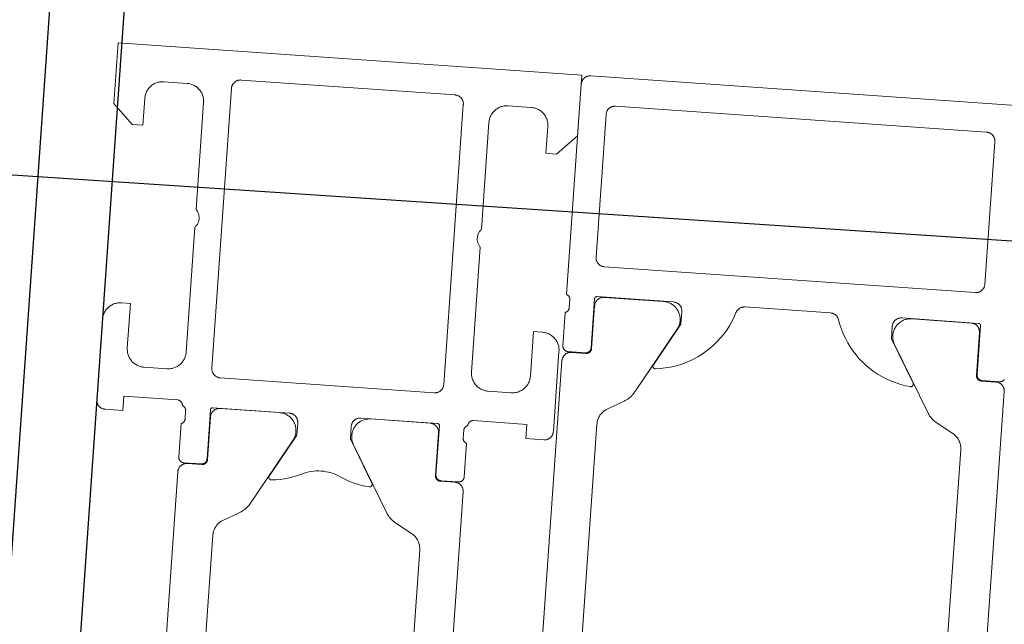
# Model space of a CAD drawing. Header units: metres. Extents: x 63115 to 703450, y -261936 to -53969.
# Tile 69 of 256: x 161154 to 161209, y -144043 to -144009. Entities that reach past the tile are written whole.
import ezdxf

# ---------------------------------------------------------------- set-up
doc = ezdxf.new("R2010")
doc.units = ezdxf.units.M
doc.layers.add('_01Hulplijnen', color=6, linetype='Continuous', plot=False)
for name, color, linetype in [('_02Binnenwanden', 2, 'Continuous'), ('_03-PROJECTION', 1, 'Continuous'), ('LAYER98', 7, 'Continuous')]:
    doc.layers.add(name, color=color, linetype=linetype)

# ---------------------------------------------------------------- blocks, each defined once
blk = doc.blocks.new('*U183')
at = {"layer": '_01Hulplijnen'}
blk.add_lwpolyline([(0.964, 113.499), (0, 0)], dxfattribs=at)
at = {"layer": '_02Binnenwanden'}
blk.add_lwpolyline([(-35.018, 0.297), (-34.938, 9.77), (-4.09, 9.508), (-3.206, 113.535), (5.134, 113.464), (4.251, 9.437), (35.099, 9.175), (35.018, -0.297)], close=True, dxfattribs=at)
blk = doc.blocks.new('schuco ruit')
at = {"layer": 'LAYER98', "color": 7, "linetype": 'Continuous', "lineweight": 9}
for points in [[(872.334, 60.184), (921.334, 60.184)], [(921.334, 60.184), (921.361, 60.184), (921.388, 60.181), (921.415, 60.178), (921.441, 60.173), (921.467, 60.166), (921.494, 60.158), (921.519, 60.149), (921.544, 60.138), (921.568, 60.126), (921.591, 60.113), (921.615, 60.098), (921.636, 60.082), (921.658, 60.066), (921.678, 60.047), (921.697, 60.028), (921.715, 60.008), (921.732, 59.987), (921.748, 59.965), (921.762, 59.942), (921.776, 59.919), (921.788, 59.894), (921.798, 59.869), (921.808, 59.844), (921.816, 59.818), (921.822, 59.792), (921.828, 59.765), (921.831, 59.738), (921.834, 59.711), (921.834, 59.684)], [(923.534, 57.185), (923.534, 55.684), (922.934, 55.684), (921.835, 56.784), (921.835, 60.184), (947.835, 60.184)], [(947.835, 60.184), (947.835, 56.784), (946.734, 55.684), (946.134, 55.684), (946.134, 57.185)], [(921.834, 59.684), (921.834, 47.884)], [(899.034, 58.584), (899.006, 58.584), (898.98, 58.581), (898.953, 58.578), (898.926, 58.573), (898.9, 58.566), (898.875, 58.558), (898.849, 58.549), (898.824, 58.538), (898.799, 58.526), (898.776, 58.513), (898.753, 58.498), (898.731, 58.482), (898.711, 58.465), (898.69, 58.447), (898.67, 58.428), (898.653, 58.408), (898.636, 58.387), (898.62, 58.365), (898.605, 58.342), (898.592, 58.318), (898.58, 58.294), (898.57, 58.269), (898.56, 58.244), (898.552, 58.218), (898.545, 58.192), (898.541, 58.165), (898.537, 58.138), (898.535, 58.111), (898.534, 58.084)], [(919.834, 58.584), (899.034, 58.584)], [(920.334, 58.084), (920.334, 58.111), (920.331, 58.138), (920.328, 58.165), (920.322, 58.192), (920.316, 58.218), (920.308, 58.244), (920.298, 58.269), (920.288, 58.294), (920.276, 58.318), (920.262, 58.342), (920.248, 58.365), (920.232, 58.387), (920.215, 58.408), (920.197, 58.428), (920.177, 58.447), (920.158, 58.465), (920.136, 58.482), (920.115, 58.498), (920.091, 58.513), (920.068, 58.526), (920.044, 58.538), (920.019, 58.549), (919.994, 58.558), (919.967, 58.566), (919.941, 58.573), (919.915, 58.578), (919.888, 58.581), (919.861, 58.584), (919.834, 58.584)], [(928.835, 58.584), (928.807, 58.584), (928.78, 58.581), (928.753, 58.578), (928.727, 58.573), (928.701, 58.566), (928.674, 58.558), (928.649, 58.549), (928.625, 58.538), (928.6, 58.526), (928.577, 58.513), (928.553, 58.498), (928.532, 58.483), (928.51, 58.465), (928.491, 58.447), (928.471, 58.428), (928.453, 58.408), (928.436, 58.387), (928.42, 58.365), (928.406, 58.342), (928.392, 58.319), (928.38, 58.294), (928.37, 58.269), (928.361, 58.244), (928.352, 58.218), (928.346, 58.192), (928.34, 58.165), (928.337, 58.139), (928.335, 58.111), (928.335, 58.084)], [(940.835, 58.584), (928.835, 58.584)], [(941.335, 58.084), (941.334, 58.111), (941.332, 58.139), (941.328, 58.165), (941.323, 58.192), (941.316, 58.218), (941.308, 58.244), (941.298, 58.269), (941.288, 58.294), (941.276, 58.319), (941.262, 58.342), (941.248, 58.365), (941.232, 58.387), (941.215, 58.408), (941.197, 58.428), (941.178, 58.447), (941.158, 58.465), (941.137, 58.483), (941.115, 58.498), (941.092, 58.513), (941.069, 58.526), (941.045, 58.538), (941.019, 58.549), (940.994, 58.558), (940.968, 58.566), (940.942, 58.573), (940.916, 58.578), (940.888, 58.581), (940.861, 58.584), (940.835, 58.584)], [(898.534, 58.084), (898.534, 50.084)], [(920.334, 50.084), (920.334, 58.084)], [(924.534, 58.185), (924.48, 58.183), (924.426, 58.179), (924.373, 58.172), (924.319, 58.161), (924.267, 58.148), (924.215, 58.132), (924.164, 58.114), (924.115, 58.092), (924.066, 58.068), (924.019, 58.042), (923.973, 58.013), (923.929, 57.981), (923.887, 57.947), (923.846, 57.911), (923.808, 57.873), (923.772, 57.832), (923.738, 57.79), (923.707, 57.746), (923.677, 57.7), (923.651, 57.653), (923.627, 57.605), (923.605, 57.555), (923.587, 57.504), (923.571, 57.452), (923.557, 57.4), (923.547, 57.347), (923.541, 57.293), (923.536, 57.239), (923.534, 57.185)], [(925.835, 58.185), (924.534, 58.185)], [(926.835, 57.185), (926.833, 57.239), (926.829, 57.293), (926.821, 57.347), (926.811, 57.4), (926.797, 57.452), (926.782, 57.504), (926.763, 57.555), (926.742, 57.605), (926.717, 57.653), (926.691, 57.7), (926.662, 57.746), (926.63, 57.79), (926.596, 57.832), (926.56, 57.873), (926.522, 57.911), (926.482, 57.947), (926.439, 57.981), (926.395, 58.013), (926.35, 58.042), (926.302, 58.068), (926.254, 58.092), (926.205, 58.114), (926.154, 58.132), (926.102, 58.148), (926.049, 58.161), (925.996, 58.172), (925.942, 58.179), (925.888, 58.183), (925.835, 58.185)], [(928.335, 58.084), (928.335, 42.384)], [(941.335, 42.384), (941.335, 58.084)], [(943.835, 58.185), (943.78, 58.183), (943.726, 58.179), (943.672, 58.172), (943.62, 58.161), (943.567, 58.148), (943.515, 58.132), (943.464, 58.114), (943.415, 58.092), (943.366, 58.068), (943.319, 58.042), (943.273, 58.013), (943.229, 57.981), (943.187, 57.947), (943.146, 57.911), (943.108, 57.873), (943.072, 57.832), (943.038, 57.79), (943.006, 57.746), (942.977, 57.7), (942.951, 57.653), (942.926, 57.605), (942.905, 57.555), (942.886, 57.504), (942.871, 57.452), (942.858, 57.4), (942.847, 57.347), (942.84, 57.293), (942.836, 57.239), (942.835, 57.185)], [(945.134, 58.185), (943.835, 58.185)], [(946.134, 57.185), (946.132, 57.239), (946.128, 57.293), (946.121, 57.347), (946.111, 57.4), (946.098, 57.452), (946.082, 57.504), (946.063, 57.555), (946.042, 57.605), (946.018, 57.653), (945.991, 57.7), (945.962, 57.746), (945.93, 57.79), (945.896, 57.832), (945.86, 57.873), (945.822, 57.911), (945.782, 57.947), (945.74, 57.981), (945.696, 58.013), (945.65, 58.042), (945.603, 58.068), (945.554, 58.092), (945.504, 58.114), (945.454, 58.132), (945.402, 58.148), (945.349, 58.161), (945.296, 58.172), (945.243, 58.179), (945.188, 58.183), (945.134, 58.185)], [(926.835, 51.184), (926.835, 57.185)], [(942.835, 57.185), (942.835, 51.184)], [(926.835, 50.184), (926.861, 50.214), (926.885, 50.244), (926.909, 50.276), (926.93, 50.309), (926.949, 50.344), (926.966, 50.379), (926.982, 50.415), (926.996, 50.452), (927.007, 50.49), (927.017, 50.528), (927.025, 50.567), (927.03, 50.606), (927.033, 50.645), (927.035, 50.684), (927.033, 50.724), (927.03, 50.763), (927.025, 50.802), (927.017, 50.841), (927.007, 50.879), (926.996, 50.917), (926.982, 50.954), (926.966, 50.99), (926.949, 51.025), (926.93, 51.059), (926.909, 51.093), (926.885, 51.125), (926.861, 51.155), (926.835, 51.184)], [(942.835, 51.184), (942.808, 51.155), (942.783, 51.125), (942.76, 51.093), (942.739, 51.059), (942.719, 51.025), (942.702, 50.99), (942.686, 50.954), (942.672, 50.917), (942.661, 50.879), (942.651, 50.841), (942.644, 50.802), (942.638, 50.763), (942.635, 50.724), (942.634, 50.684), (942.635, 50.645), (942.638, 50.606), (942.644, 50.567), (942.651, 50.528), (942.661, 50.49), (942.672, 50.452), (942.686, 50.415), (942.702, 50.379), (942.719, 50.344), (942.739, 50.309), (942.76, 50.276), (942.783, 50.244), (942.808, 50.214), (942.835, 50.184)], [(926.835, 43.184), (926.835, 50.184)], [(942.835, 50.184), (942.835, 43.184)], [(898.534, 50.084), (898.535, 50.057), (898.537, 50.03), (898.541, 50.004), (898.545, 49.977), (898.552, 49.951), (898.56, 49.925), (898.57, 49.899), (898.58, 49.874), (898.592, 49.85), (898.605, 49.827), (898.62, 49.804), (898.636, 49.782), (898.653, 49.761), (898.67, 49.741), (898.69, 49.721), (898.711, 49.703), (898.731, 49.686), (898.753, 49.671), (898.776, 49.656), (898.799, 49.643), (898.824, 49.63), (898.849, 49.62), (898.875, 49.61), (898.9, 49.603), (898.926, 49.596), (898.953, 49.591), (898.98, 49.587), (899.006, 49.585), (899.034, 49.584)], [(899.034, 49.584), (919.834, 49.584)], [(919.834, 49.584), (919.861, 49.585), (919.888, 49.587), (919.915, 49.591), (919.941, 49.596), (919.967, 49.603), (919.994, 49.61), (920.019, 49.62), (920.044, 49.63), (920.068, 49.643), (920.091, 49.656), (920.115, 49.671), (920.136, 49.686), (920.158, 49.703), (920.177, 49.721), (920.197, 49.741), (920.215, 49.761), (920.232, 49.782), (920.248, 49.804), (920.262, 49.827), (920.276, 49.85), (920.288, 49.874), (920.298, 49.899), (920.308, 49.925), (920.316, 49.951), (920.322, 49.977), (920.328, 50.004), (920.331, 50.03), (920.334, 50.057), (920.334, 50.084)], [(898.734, 47.884), (898.727, 47.884), (898.721, 47.883), (898.714, 47.882), (898.708, 47.881), (898.702, 47.88), (898.696, 47.878), (898.689, 47.876), (898.683, 47.873), (898.677, 47.87), (898.672, 47.867), (898.667, 47.863), (898.662, 47.86), (898.656, 47.856), (898.651, 47.851), (898.647, 47.847), (898.642, 47.842), (898.638, 47.837), (898.634, 47.831), (898.631, 47.826), (898.628, 47.82), (898.625, 47.815), (898.623, 47.808), (898.62, 47.802), (898.618, 47.796), (898.617, 47.79), (898.616, 47.784), (898.615, 47.777), (898.614, 47.771), (898.614, 47.764)], [(898.614, 47.764), (898.614, 45.004)], [(898.644, 47.374), (898.645, 47.401), (898.647, 47.428), (898.651, 47.455), (898.656, 47.482), (898.663, 47.508), (898.67, 47.534), (898.68, 47.559), (898.69, 47.584), (898.703, 47.608), (898.715, 47.632), (898.73, 47.655), (898.747, 47.677), (898.763, 47.698), (898.781, 47.718), (898.8, 47.737), (898.821, 47.755), (898.841, 47.773), (898.864, 47.788), (898.886, 47.803), (898.91, 47.816), (898.934, 47.828), (898.96, 47.839), (898.985, 47.848), (899.01, 47.856), (899.037, 47.863), (899.063, 47.868), (899.09, 47.871), (899.117, 47.874), (899.144, 47.874)], [(898.645, 44.974), (898.644, 47.374)], [(903.034, 47.884), (898.734, 47.884)], [(899.144, 47.874), (902.471, 47.874)], [(902.153, 44.291), (903.534, 46.684), (903.534, 47.384)], [(906.558, 47.537), (906.466, 47.275), (906.36, 47.02), (906.24, 46.77), (906.107, 46.528), (905.96, 46.293), (905.8, 46.067), (905.628, 45.85), (905.445, 45.642), (905.25, 45.446), (905.045, 45.26), (904.83, 45.086), (904.605, 44.924), (904.372, 44.775), (904.13, 44.639), (903.882, 44.517), (903.628, 44.408), (903.367, 44.314), (903.102, 44.234), (902.833, 44.169), (902.56, 44.119), (902.286, 44.085)], [(902.471, 47.874), (902.525, 47.873), (902.579, 47.869), (902.631, 47.861), (902.684, 47.851), (902.737, 47.838), (902.788, 47.823), (902.838, 47.805), (902.888, 47.784), (902.936, 47.76), (902.983, 47.734), (903.028, 47.705), (903.072, 47.674), (903.114, 47.64), (903.154, 47.605), (903.193, 47.567), (903.229, 47.527), (903.262, 47.486), (903.295, 47.442), (903.324, 47.398), (903.35, 47.351), (903.375, 47.303), (903.396, 47.254), (903.416, 47.204), (903.432, 47.153), (903.446, 47.101), (903.457, 47.048), (903.464, 46.995), (903.469, 46.942), (903.471, 46.888), (903.47, 46.834), (903.467, 46.781), (903.461, 46.727), (903.451, 46.674), (903.439, 46.622), (903.424, 46.57), (903.407, 46.52), (903.386, 46.47), (903.363, 46.422), (903.337, 46.374)], [(903.534, 47.384), (903.533, 47.411), (903.531, 47.438), (903.527, 47.465), (903.522, 47.492), (903.516, 47.518), (903.507, 47.544), (903.499, 47.569), (903.488, 47.594), (903.476, 47.618), (903.462, 47.642), (903.448, 47.665), (903.432, 47.687), (903.415, 47.708), (903.397, 47.728), (903.378, 47.747), (903.358, 47.765), (903.337, 47.782), (903.315, 47.798), (903.292, 47.813), (903.268, 47.826), (903.244, 47.838), (903.219, 47.848), (903.194, 47.858), (903.168, 47.866), (903.141, 47.872), (903.115, 47.878), (903.088, 47.881), (903.061, 47.883), (903.034, 47.884)], [(907.034, 47.884), (907.006, 47.884), (906.979, 47.881), (906.952, 47.878), (906.925, 47.872), (906.899, 47.866), (906.873, 47.858), (906.847, 47.848), (906.822, 47.837), (906.797, 47.825), (906.773, 47.811), (906.751, 47.796), (906.728, 47.78), (906.707, 47.763), (906.687, 47.744), (906.668, 47.724), (906.65, 47.704), (906.632, 47.682), (906.617, 47.66), (906.602, 47.637), (906.589, 47.613), (906.578, 47.588), (906.567, 47.563), (906.558, 47.537)], [(911.835, 47.884), (907.034, 47.884)], [(912.31, 47.537), (912.301, 47.563), (912.291, 47.588), (912.279, 47.613), (912.266, 47.637), (912.252, 47.66), (912.236, 47.682), (912.218, 47.704), (912.201, 47.724), (912.181, 47.744), (912.161, 47.763), (912.14, 47.78), (912.118, 47.796), (912.094, 47.811), (912.071, 47.825), (912.046, 47.837), (912.021, 47.848), (911.996, 47.858), (911.969, 47.866), (911.943, 47.872), (911.916, 47.878), (911.889, 47.881), (911.862, 47.884), (911.835, 47.884)], [(916.583, 44.085), (916.308, 44.12), (916.036, 44.17), (915.766, 44.235), (915.502, 44.315), (915.241, 44.409), (914.986, 44.517), (914.738, 44.64), (914.497, 44.775), (914.263, 44.925), (914.039, 45.087), (913.824, 45.26), (913.618, 45.446), (913.423, 45.643), (913.24, 45.85), (913.068, 46.067), (912.909, 46.293), (912.761, 46.528), (912.628, 46.77), (912.508, 47.02), (912.402, 47.275), (912.31, 47.537)], [(915.834, 47.885), (915.807, 47.884), (915.78, 47.882), (915.753, 47.878), (915.726, 47.873), (915.7, 47.867), (915.674, 47.858), (915.649, 47.849), (915.624, 47.838), (915.6, 47.827), (915.577, 47.813), (915.553, 47.798), (915.532, 47.783), (915.51, 47.766), (915.49, 47.748), (915.471, 47.729), (915.453, 47.708), (915.436, 47.687), (915.42, 47.665), (915.406, 47.642), (915.392, 47.619), (915.38, 47.595), (915.37, 47.57), (915.36, 47.544), (915.352, 47.518), (915.345, 47.492), (915.34, 47.466), (915.337, 47.439), (915.335, 47.412), (915.334, 47.385)], [(915.334, 47.385), (915.334, 46.685), (916.715, 44.292)], [(916.397, 47.874), (916.343, 47.873), (916.29, 47.869), (916.237, 47.861), (916.184, 47.851), (916.132, 47.838), (916.081, 47.823), (916.03, 47.805), (915.981, 47.784), (915.932, 47.76), (915.885, 47.734), (915.84, 47.705), (915.796, 47.674), (915.754, 47.64), (915.714, 47.605), (915.676, 47.567), (915.64, 47.527), (915.606, 47.486), (915.574, 47.442), (915.545, 47.398), (915.518, 47.351), (915.494, 47.303), (915.472, 47.254), (915.453, 47.204), (915.437, 47.153), (915.423, 47.101), (915.413, 47.048), (915.405, 46.995), (915.4, 46.942), (915.397, 46.888), (915.398, 46.834), (915.402, 46.781), (915.408, 46.727), (915.418, 46.674), (915.429, 46.622), (915.445, 46.57), (915.462, 46.52), (915.483, 46.47), (915.505, 46.422), (915.531, 46.374)], [(920.134, 47.885), (915.834, 47.885)], [(919.724, 47.874), (916.397, 47.874)], [(920.224, 47.374), (920.223, 47.401), (920.221, 47.428), (920.217, 47.455), (920.212, 47.482), (920.206, 47.508), (920.198, 47.534), (920.189, 47.559), (920.178, 47.584), (920.166, 47.608), (920.153, 47.632), (920.138, 47.655), (920.123, 47.677), (920.105, 47.698), (920.087, 47.718), (920.068, 47.737), (920.048, 47.755), (920.027, 47.773), (920.004, 47.788), (919.982, 47.803), (919.959, 47.816), (919.934, 47.828), (919.91, 47.839), (919.884, 47.848), (919.858, 47.856), (919.832, 47.863), (919.805, 47.868), (919.778, 47.871), (919.752, 47.874), (919.724, 47.874)], [(920.254, 47.765), (920.253, 47.771), (920.253, 47.778), (920.253, 47.784), (920.252, 47.79), (920.25, 47.797), (920.248, 47.803), (920.246, 47.809), (920.243, 47.815), (920.24, 47.821), (920.237, 47.827), (920.233, 47.832), (920.229, 47.837), (920.225, 47.842), (920.221, 47.847), (920.216, 47.852), (920.212, 47.856), (920.207, 47.86), (920.202, 47.864), (920.196, 47.868), (920.19, 47.871), (920.184, 47.874), (920.178, 47.876), (920.172, 47.878), (920.167, 47.88), (920.16, 47.882), (920.154, 47.883), (920.147, 47.884), (920.14, 47.884), (920.134, 47.885)], [(920.224, 44.974), (920.224, 47.374)], [(920.254, 45.004), (920.254, 47.765)], [(921.834, 47.884), (921.82, 47.88), (921.805, 47.874), (921.792, 47.868), (921.778, 47.861), (921.765, 47.854), (921.753, 47.845), (921.74, 47.836), (921.729, 47.826), (921.717, 47.816), (921.707, 47.805), (921.697, 47.794), (921.688, 47.782), (921.679, 47.769), (921.671, 47.756), (921.664, 47.743), (921.658, 47.729), (921.652, 47.715), (921.647, 47.701), (921.643, 47.686), (921.639, 47.672), (921.636, 47.657), (921.635, 47.642), (921.634, 47.627), (921.634, 47.611)], [(921.634, 47.611), (921.634, 47.158)], [(921.634, 47.158), (921.634, 47.143), (921.635, 47.128), (921.636, 47.112), (921.639, 47.098), (921.643, 47.083), (921.647, 47.068), (921.652, 47.054), (921.658, 47.04), (921.664, 47.026), (921.671, 47.013), (921.679, 47), (921.688, 46.987), (921.697, 46.975), (921.707, 46.964), (921.717, 46.953), (921.729, 46.943), (921.74, 46.933), (921.753, 46.924), (921.765, 46.916), (921.778, 46.908), (921.792, 46.901), (921.805, 46.895), (921.82, 46.889), (921.834, 46.885)], [(921.834, 46.885), (921.834, 45.004)], [(903.337, 46.374), (901.223, 42.713)], [(915.531, 46.374), (917.645, 42.713)], [(922.034, 44.684), (922.036, 44.739), (922.04, 44.793), (922.047, 44.846), (922.057, 44.899), (922.071, 44.952), (922.087, 45.004), (922.105, 45.055), (922.127, 45.104), (922.151, 45.153), (922.177, 45.2), (922.207, 45.246), (922.238, 45.29), (922.272, 45.332), (922.308, 45.372), (922.346, 45.41), (922.387, 45.447), (922.429, 45.481), (922.473, 45.512), (922.519, 45.541), (922.566, 45.568), (922.615, 45.592), (922.664, 45.613), (922.715, 45.632), (922.767, 45.648), (922.819, 45.661), (922.873, 45.671), (922.926, 45.679), (922.98, 45.683), (923.034, 45.684)], [(923.034, 45.684), (923.534, 45.684), (923.534, 43.184)], [(946.134, 43.184), (946.134, 45.684), (946.634, 45.684)], [(946.634, 45.684), (946.688, 45.683), (946.743, 45.679), (946.796, 45.671), (946.849, 45.661), (946.902, 45.648), (946.954, 45.632), (947.004, 45.613), (947.054, 45.592), (947.103, 45.568), (947.15, 45.541), (947.196, 45.512), (947.24, 45.481), (947.282, 45.447), (947.322, 45.41), (947.36, 45.372), (947.396, 45.332), (947.43, 45.29), (947.462, 45.246), (947.491, 45.2), (947.518, 45.153), (947.542, 45.104), (947.563, 45.055), (947.582, 45.004), (947.598, 44.952), (947.611, 44.899), (947.621, 44.846), (947.628, 44.793), (947.632, 44.739), (947.634, 44.684)], [(897.334, 44.704), (897.318, 44.705), (897.301, 44.706), (897.286, 44.708), (897.269, 44.711), (897.253, 44.715), (897.238, 44.72), (897.223, 44.726), (897.208, 44.732), (897.193, 44.739), (897.179, 44.747), (897.166, 44.756), (897.152, 44.765), (897.139, 44.776), (897.128, 44.786), (897.116, 44.798), (897.105, 44.81), (897.095, 44.823), (897.086, 44.836), (897.077, 44.85)], [(897.035, 44.174), (897.035, 44.202), (897.038, 44.228), (897.041, 44.255), (897.046, 44.282), (897.052, 44.308), (897.06, 44.334), (897.07, 44.359), (897.081, 44.384), (897.092, 44.409), (897.106, 44.432), (897.121, 44.455), (897.136, 44.477), (897.153, 44.498), (897.171, 44.518), (897.19, 44.537), (897.211, 44.556), (897.232, 44.572), (897.253, 44.588), (897.277, 44.603), (897.3, 44.616), (897.325, 44.628), (897.349, 44.639), (897.375, 44.648), (897.401, 44.656), (897.426, 44.663), (897.454, 44.668), (897.48, 44.671), (897.507, 44.674), (897.535, 44.674)], [(898.314, 44.704), (897.334, 44.704)], [(897.535, 44.674), (898.344, 44.674)], [(898.614, 45.004), (898.614, 44.988), (898.612, 44.972), (898.61, 44.956), (898.607, 44.94), (898.603, 44.924), (898.598, 44.909), (898.592, 44.893), (898.587, 44.878), (898.579, 44.864), (898.571, 44.85), (898.562, 44.836), (898.552, 44.823), (898.543, 44.81), (898.532, 44.798), (898.52, 44.786), (898.508, 44.776), (898.496, 44.765), (898.482, 44.756), (898.468, 44.747), (898.455, 44.739), (898.44, 44.732), (898.425, 44.726), (898.41, 44.72), (898.394, 44.715), (898.378, 44.711), (898.363, 44.708), (898.346, 44.706), (898.33, 44.705), (898.314, 44.704)], [(898.344, 44.674), (898.361, 44.675), (898.378, 44.676), (898.393, 44.678), (898.409, 44.681), (898.425, 44.685), (898.44, 44.69), (898.456, 44.696), (898.47, 44.702), (898.485, 44.709), (898.5, 44.717), (898.513, 44.726), (898.526, 44.736), (898.539, 44.746), (898.551, 44.757), (898.562, 44.768), (898.573, 44.78), (898.584, 44.793), (898.593, 44.806), (898.602, 44.82), (898.61, 44.834), (898.617, 44.848), (898.624, 44.863), (898.628, 44.879), (898.633, 44.894), (898.637, 44.91), (898.64, 44.926), (898.643, 44.942), (898.644, 44.958), (898.645, 44.974)], [(920.524, 44.674), (920.507, 44.675), (920.492, 44.676), (920.475, 44.678), (920.46, 44.681), (920.444, 44.685), (920.428, 44.69), (920.413, 44.696), (920.398, 44.702), (920.383, 44.709), (920.37, 44.717), (920.356, 44.726), (920.342, 44.736), (920.33, 44.746), (920.318, 44.757), (920.306, 44.768), (920.295, 44.78), (920.285, 44.793), (920.276, 44.806), (920.267, 44.82), (920.259, 44.834), (920.252, 44.848), (920.246, 44.863), (920.24, 44.879), (920.235, 44.894), (920.231, 44.91), (920.228, 44.926), (920.226, 44.942), (920.224, 44.958), (920.224, 44.974)], [(920.554, 44.705), (920.538, 44.705), (920.522, 44.706), (920.505, 44.709), (920.49, 44.712), (920.474, 44.715), (920.459, 44.72), (920.443, 44.726), (920.428, 44.732), (920.414, 44.74), (920.399, 44.747), (920.385, 44.756), (920.373, 44.766), (920.36, 44.776), (920.347, 44.787), (920.337, 44.798), (920.326, 44.81), (920.315, 44.823), (920.305, 44.836), (920.297, 44.85), (920.289, 44.864), (920.282, 44.879), (920.275, 44.894), (920.27, 44.909), (920.265, 44.924), (920.261, 44.94), (920.258, 44.956), (920.255, 44.972), (920.254, 44.988), (920.254, 45.004)], [(921.335, 44.674), (920.524, 44.674)], [(921.534, 44.705), (920.554, 44.705)], [(921.835, 44.174), (921.834, 44.202), (921.832, 44.228), (921.828, 44.255), (921.823, 44.282), (921.816, 44.308), (921.808, 44.334), (921.798, 44.359), (921.788, 44.384), (921.776, 44.409), (921.762, 44.432), (921.749, 44.455), (921.732, 44.477), (921.715, 44.498), (921.697, 44.518), (921.678, 44.537), (921.658, 44.556), (921.637, 44.572), (921.615, 44.588), (921.592, 44.603), (921.569, 44.616), (921.545, 44.628), (921.519, 44.639), (921.494, 44.648), (921.468, 44.656), (921.442, 44.663), (921.416, 44.668), (921.388, 44.671), (921.361, 44.674), (921.335, 44.674)], [(921.834, 45.004), (921.834, 44.988), (921.833, 44.972), (921.83, 44.956), (921.827, 44.94), (921.823, 44.924), (921.818, 44.909), (921.813, 44.894), (921.806, 44.879), (921.799, 44.864), (921.791, 44.85), (921.783, 44.836), (921.773, 44.823), (921.762, 44.81), (921.752, 44.798), (921.74, 44.787), (921.728, 44.776), (921.715, 44.766), (921.703, 44.756), (921.689, 44.747), (921.674, 44.74), (921.66, 44.732), (921.645, 44.726), (921.629, 44.72), (921.614, 44.715), (921.598, 44.712), (921.583, 44.709), (921.566, 44.706), (921.55, 44.705), (921.534, 44.705)], [(922.035, 40.184), (922.034, 44.684)], [(947.634, 44.684), (947.634, 40.184)], [(897.035, 19.094), (897.035, 44.174)], [(902.286, 44.085), (902.278, 44.084), (902.27, 44.084), (902.263, 44.084), (902.255, 44.085), (902.248, 44.086), (902.241, 44.088), (902.233, 44.09), (902.226, 44.092), (902.219, 44.095), (902.212, 44.098), (902.206, 44.101), (902.199, 44.105), (902.193, 44.109), (902.186, 44.114), (902.18, 44.119), (902.175, 44.124), (902.17, 44.129), (902.165, 44.135), (902.161, 44.141), (902.156, 44.147), (902.152, 44.154), (902.149, 44.16), (902.145, 44.167), (902.142, 44.174), (902.14, 44.181), (902.138, 44.189), (902.136, 44.196), (902.135, 44.204), (902.134, 44.211), (902.134, 44.219), (902.134, 44.226), (902.134, 44.234), (902.135, 44.242), (902.136, 44.249), (902.138, 44.256), (902.14, 44.264), (902.143, 44.271), (902.146, 44.278), (902.149, 44.285), (902.153, 44.291)], [(916.715, 44.292), (916.719, 44.285), (916.722, 44.278), (916.725, 44.271), (916.728, 44.264), (916.73, 44.257), (916.731, 44.25), (916.733, 44.242), (916.734, 44.234), (916.734, 44.227), (916.734, 44.219), (916.734, 44.212), (916.733, 44.204), (916.732, 44.197), (916.73, 44.19), (916.728, 44.182), (916.725, 44.175), (916.722, 44.168), (916.719, 44.161), (916.716, 44.154), (916.712, 44.148), (916.708, 44.142), (916.703, 44.136), (916.698, 44.13), (916.693, 44.124), (916.687, 44.119), (916.681, 44.114), (916.675, 44.11), (916.67, 44.106), (916.663, 44.102), (916.656, 44.098), (916.649, 44.095), (916.642, 44.093), (916.634, 44.09), (916.628, 44.088), (916.62, 44.087), (916.613, 44.086), (916.605, 44.085), (916.597, 44.085), (916.59, 44.085), (916.583, 44.085)], [(921.835, 19.094), (921.835, 44.174)], [(923.534, 43.184), (923.536, 43.13), (923.54, 43.076), (923.547, 43.023), (923.557, 42.97), (923.571, 42.917), (923.587, 42.865), (923.605, 42.814), (923.627, 42.765), (923.651, 42.716), (923.677, 42.669), (923.707, 42.623), (923.738, 42.579), (923.772, 42.537), (923.808, 42.497), (923.846, 42.458), (923.887, 42.422), (923.929, 42.388), (923.973, 42.357), (924.019, 42.327), (924.066, 42.301), (924.115, 42.277), (924.164, 42.255), (924.215, 42.237), (924.267, 42.221), (924.319, 42.208), (924.373, 42.198), (924.426, 42.19), (924.48, 42.186), (924.534, 42.184)], [(925.835, 42.184), (925.888, 42.186), (925.942, 42.19), (925.996, 42.198), (926.049, 42.208), (926.102, 42.221), (926.154, 42.237), (926.205, 42.255), (926.254, 42.277), (926.302, 42.301), (926.35, 42.327), (926.395, 42.357), (926.439, 42.388), (926.482, 42.422), (926.522, 42.458), (926.56, 42.497), (926.596, 42.537), (926.63, 42.579), (926.662, 42.623), (926.691, 42.669), (926.717, 42.716), (926.742, 42.765), (926.763, 42.814), (926.782, 42.865), (926.797, 42.917), (926.811, 42.97), (926.821, 43.023), (926.829, 43.076), (926.833, 43.13), (926.835, 43.184)], [(942.835, 43.184), (942.836, 43.13), (942.84, 43.076), (942.847, 43.023), (942.858, 42.97), (942.871, 42.917), (942.886, 42.865), (942.905, 42.814), (942.926, 42.765), (942.951, 42.716), (942.977, 42.669), (943.006, 42.623), (943.038, 42.579), (943.072, 42.537), (943.108, 42.497), (943.146, 42.458), (943.187, 42.422), (943.229, 42.388), (943.273, 42.357), (943.319, 42.327), (943.366, 42.301), (943.415, 42.277), (943.464, 42.255), (943.515, 42.237), (943.567, 42.221), (943.62, 42.208), (943.672, 42.198), (943.726, 42.19), (943.78, 42.186), (943.835, 42.184)], [(945.134, 42.184), (945.188, 42.186), (945.243, 42.19), (945.296, 42.198), (945.349, 42.208), (945.402, 42.221), (945.454, 42.237), (945.504, 42.255), (945.554, 42.277), (945.603, 42.301), (945.65, 42.327), (945.696, 42.357), (945.74, 42.388), (945.782, 42.422), (945.822, 42.458), (945.86, 42.497), (945.896, 42.537), (945.93, 42.579), (945.962, 42.623), (945.991, 42.669), (946.018, 42.716), (946.042, 42.765), (946.063, 42.814), (946.082, 42.865), (946.098, 42.917), (946.111, 42.97), (946.121, 43.023), (946.128, 43.076), (946.132, 43.13), (946.134, 43.184)], [(901.223, 42.713), (901.181, 42.644), (901.135, 42.578), (901.087, 42.515), (901.034, 42.454), (900.978, 42.396), (900.92, 42.341), (900.858, 42.289), (900.795, 42.241), (900.727, 42.196), (900.659, 42.155)], [(917.645, 42.713), (917.687, 42.644), (917.733, 42.578), (917.782, 42.515), (917.835, 42.454), (917.89, 42.396), (917.949, 42.341), (918.01, 42.289), (918.075, 42.241), (918.141, 42.196), (918.21, 42.155)], [(900.659, 42.155), (899.745, 41.642)], [(918.21, 42.155), (919.124, 41.642)], [(924.534, 42.184), (925.835, 42.184)], [(928.335, 42.384), (928.335, 42.357), (928.337, 42.33), (928.34, 42.304), (928.346, 42.277), (928.352, 42.251), (928.361, 42.225), (928.37, 42.199), (928.38, 42.174), (928.392, 42.15), (928.406, 42.127), (928.42, 42.104), (928.436, 42.082), (928.453, 42.061), (928.471, 42.041), (928.491, 42.021), (928.51, 42.003), (928.532, 41.986), (928.553, 41.971), (928.577, 41.956), (928.6, 41.943), (928.625, 41.931), (928.649, 41.92), (928.674, 41.91), (928.701, 41.903), (928.727, 41.896), (928.753, 41.891), (928.78, 41.887), (928.807, 41.885), (928.835, 41.884)], [(928.835, 41.884), (940.835, 41.884)], [(940.835, 41.884), (940.861, 41.885), (940.888, 41.887), (940.916, 41.891), (940.942, 41.896), (940.968, 41.903), (940.994, 41.91), (941.019, 41.92), (941.045, 41.931), (941.069, 41.943), (941.092, 41.956), (941.115, 41.971), (941.137, 41.986), (941.158, 42.003), (941.178, 42.021), (941.197, 42.041), (941.215, 42.061), (941.232, 42.082), (941.248, 42.104), (941.262, 42.127), (941.276, 42.15), (941.288, 42.174), (941.298, 42.199), (941.308, 42.225), (941.316, 42.251), (941.323, 42.277), (941.328, 42.304), (941.332, 42.33), (941.334, 42.357), (941.335, 42.384)], [(943.835, 42.184), (945.134, 42.184)], [(899.745, 41.642), (899.7, 41.615), (899.656, 41.585), (899.613, 41.554), (899.573, 41.52), (899.534, 41.483), (899.497, 41.445), (899.462, 41.405), (899.429, 41.364), (899.399, 41.32), (899.372, 41.275), (899.346, 41.229), (899.323, 41.181), (899.302, 41.132), (899.285, 41.082), (899.269, 41.032), (899.256, 40.98), (899.247, 40.928), (899.24, 40.876), (899.236, 40.823), (899.234, 40.77)], [(919.124, 41.642), (919.17, 41.615), (919.213, 41.585), (919.255, 41.554), (919.296, 41.52), (919.335, 41.483), (919.372, 41.445), (919.407, 41.405), (919.439, 41.364), (919.469, 41.32), (919.498, 41.275), (919.523, 41.229), (919.545, 41.181), (919.566, 41.132), (919.585, 41.082), (919.599, 41.032), (919.612, 40.98), (919.622, 40.928), (919.628, 40.876), (919.632, 40.823), (919.634, 40.77)], [(899.234, 40.77), (899.234, 22.499)], [(919.634, 40.77), (919.634, 22.499)], [(926.534, 40.484), (923.535, 40.484), (923.535, 39.684), (922.535, 39.684)], [(926.835, 40.184), (926.834, 40.201), (926.833, 40.217), (926.831, 40.233), (926.828, 40.249), (926.824, 40.265), (926.819, 40.28), (926.813, 40.295), (926.806, 40.31), (926.799, 40.325), (926.792, 40.339), (926.783, 40.353), (926.773, 40.366), (926.763, 40.379), (926.753, 40.391), (926.741, 40.402), (926.728, 40.413), (926.715, 40.423), (926.703, 40.433), (926.689, 40.442), (926.674, 40.45), (926.66, 40.457), (926.645, 40.463), (926.63, 40.469), (926.615, 40.473), (926.599, 40.477), (926.583, 40.481), (926.567, 40.483), (926.55, 40.484), (926.534, 40.484)], [(943.134, 40.484), (943.119, 40.484), (943.102, 40.483), (943.087, 40.481), (943.07, 40.477), (943.054, 40.473), (943.039, 40.469), (943.023, 40.463), (943.008, 40.457), (942.994, 40.45), (942.98, 40.442), (942.966, 40.433), (942.953, 40.423), (942.94, 40.413), (942.928, 40.402), (942.917, 40.391), (942.906, 40.379), (942.895, 40.366), (942.886, 40.353), (942.878, 40.339), (942.87, 40.325), (942.862, 40.31), (942.856, 40.295), (942.85, 40.28), (942.845, 40.265), (942.841, 40.249), (942.838, 40.233), (942.836, 40.217), (942.835, 40.201), (942.835, 40.184)], [(947.134, 39.684), (946.134, 39.684), (946.134, 40.484), (943.134, 40.484)], [(922.535, 39.684), (922.507, 39.685), (922.48, 39.687), (922.454, 39.691), (922.426, 39.696), (922.401, 39.703), (922.375, 39.711), (922.349, 39.72), (922.325, 39.731), (922.3, 39.743), (922.277, 39.756), (922.253, 39.771), (922.232, 39.786), (922.211, 39.803), (922.19, 39.821), (922.171, 39.841), (922.153, 39.861), (922.136, 39.882), (922.121, 39.904), (922.106, 39.927), (922.092, 39.95), (922.081, 39.974), (922.07, 39.999), (922.06, 40.025), (922.052, 40.051), (922.046, 40.077), (922.041, 40.104), (922.038, 40.13), (922.035, 40.157), (922.035, 40.184)], [(927.035, 39.911), (927.035, 39.926), (927.034, 39.941), (927.032, 39.956), (927.029, 39.971), (927.026, 39.986), (927.021, 40.001), (927.016, 40.015), (927.01, 40.029), (927.004, 40.043), (926.997, 40.056), (926.989, 40.069), (926.981, 40.081), (926.971, 40.093), (926.962, 40.105), (926.951, 40.116), (926.94, 40.126), (926.928, 40.136), (926.916, 40.145), (926.903, 40.153), (926.89, 40.161), (926.877, 40.168), (926.863, 40.174), (926.849, 40.18), (926.835, 40.184)], [(927.035, 39.457), (927.035, 39.911)], [(928.535, 40.184), (928.528, 40.184), (928.521, 40.184), (928.515, 40.183), (928.508, 40.181), (928.503, 40.18), (928.496, 40.178), (928.49, 40.176), (928.484, 40.173), (928.478, 40.171), (928.472, 40.167), (928.467, 40.164), (928.462, 40.16), (928.457, 40.156), (928.452, 40.151), (928.447, 40.147), (928.443, 40.142), (928.439, 40.137), (928.435, 40.132), (928.431, 40.126), (928.428, 40.121), (928.425, 40.115), (928.422, 40.109), (928.42, 40.103), (928.419, 40.097), (928.418, 40.09), (928.416, 40.084), (928.415, 40.077), (928.415, 40.071), (928.415, 40.064)], [(928.415, 40.064), (928.415, 37.304)], [(928.444, 39.674), (928.444, 39.702), (928.446, 39.729), (928.45, 39.755), (928.455, 39.782), (928.462, 39.808), (928.469, 39.834), (928.479, 39.859), (928.49, 39.884), (928.502, 39.909), (928.515, 39.932), (928.53, 39.955), (928.545, 39.977), (928.562, 39.998), (928.581, 40.018), (928.599, 40.037), (928.62, 40.056), (928.641, 40.073), (928.663, 40.088), (928.685, 40.103), (928.71, 40.116), (928.733, 40.128), (928.758, 40.139), (928.784, 40.148), (928.809, 40.156), (928.836, 40.163), (928.863, 40.168), (928.889, 40.172), (928.917, 40.174), (928.943, 40.175)], [(928.444, 37.275), (928.444, 39.674)], [(932.835, 40.184), (928.535, 40.184)], [(928.943, 40.175), (932.27, 40.175)], [(931.956, 36.597), (933.335, 38.984), (933.335, 39.684)], [(932.27, 40.175), (932.324, 40.173), (932.378, 40.169), (932.431, 40.162), (932.484, 40.152), (932.536, 40.139), (932.587, 40.123), (932.637, 40.105), (932.687, 40.084), (932.735, 40.06), (932.782, 40.034), (932.828, 40.005), (932.872, 39.974), (932.914, 39.941), (932.954, 39.905), (932.992, 39.868), (933.028, 39.828), (933.062, 39.786), (933.093, 39.743), (933.123, 39.698), (933.15, 39.651), (933.174, 39.603), (933.196, 39.554), (933.214, 39.504), (933.231, 39.453), (933.245, 39.401), (933.255, 39.348), (933.263, 39.295), (933.268, 39.242), (933.27, 39.188), (933.27, 39.134), (933.266, 39.081), (933.259, 39.028), (933.251, 38.975), (933.238, 38.922), (933.223, 38.871), (933.206, 38.82), (933.185, 38.77), (933.162, 38.722), (933.136, 38.675)], [(933.335, 39.684), (933.334, 39.712), (933.332, 39.738), (933.328, 39.765), (933.323, 39.792), (933.316, 39.818), (933.308, 39.844), (933.298, 39.869), (933.288, 39.894), (933.276, 39.919), (933.262, 39.942), (933.248, 39.965), (933.232, 39.987), (933.215, 40.008), (933.197, 40.028), (933.178, 40.047), (933.158, 40.066), (933.137, 40.082), (933.115, 40.098), (933.092, 40.113), (933.069, 40.126), (933.045, 40.138), (933.019, 40.149), (932.994, 40.158), (932.968, 40.166), (932.942, 40.173), (932.916, 40.178), (932.888, 40.181), (932.861, 40.184), (932.835, 40.184)], [(936.835, 40.184), (936.807, 40.184), (936.78, 40.181), (936.753, 40.178), (936.727, 40.173), (936.701, 40.166), (936.674, 40.158), (936.649, 40.149), (936.625, 40.138), (936.6, 40.126), (936.577, 40.113), (936.553, 40.098), (936.532, 40.082), (936.51, 40.066), (936.491, 40.047), (936.471, 40.028), (936.454, 40.008), (936.436, 39.987), (936.42, 39.965), (936.406, 39.942), (936.392, 39.919), (936.38, 39.894), (936.37, 39.869), (936.361, 39.844), (936.352, 39.818), (936.346, 39.792), (936.34, 39.765), (936.337, 39.738), (936.335, 39.712), (936.335, 39.684)], [(936.335, 39.684), (936.335, 38.984), (937.712, 36.597)], [(936.532, 38.675), (936.506, 38.722), (936.483, 38.77), (936.463, 38.82), (936.445, 38.871), (936.43, 38.922), (936.419, 38.975), (936.409, 39.028), (936.403, 39.081), (936.399, 39.134), (936.398, 39.188), (936.4, 39.242), (936.406, 39.295), (936.414, 39.348), (936.424, 39.401), (936.438, 39.453), (936.454, 39.504), (936.473, 39.554), (936.495, 39.603), (936.519, 39.651), (936.545, 39.698), (936.575, 39.743), (936.607, 39.786), (936.641, 39.828), (936.677, 39.868), (936.715, 39.905), (936.755, 39.941), (936.797, 39.974), (936.841, 40.005), (936.886, 40.034), (936.933, 40.06), (936.982, 40.084), (937.031, 40.105), (937.082, 40.123), (937.132, 40.139), (937.185, 40.152), (937.238, 40.162), (937.291, 40.169), (937.344, 40.173), (937.398, 40.175)], [(941.134, 40.184), (936.835, 40.184)], [(937.398, 40.175), (940.725, 40.175)], [(940.725, 40.175), (940.753, 40.174), (940.779, 40.172), (940.806, 40.168), (940.833, 40.163), (940.859, 40.156), (940.884, 40.148), (940.911, 40.139), (940.935, 40.128), (940.96, 40.116), (940.983, 40.103), (941.005, 40.088), (941.028, 40.073), (941.048, 40.056), (941.069, 40.037), (941.088, 40.018), (941.106, 39.998), (941.124, 39.977), (941.139, 39.955), (941.154, 39.932), (941.167, 39.909), (941.179, 39.884), (941.19, 39.859), (941.199, 39.834), (941.207, 39.808), (941.213, 39.782), (941.218, 39.755), (941.222, 39.729), (941.224, 39.702), (941.225, 39.674)], [(941.254, 40.064), (941.254, 40.071), (941.253, 40.077), (941.253, 40.084), (941.252, 40.09), (941.25, 40.097), (941.248, 40.103), (941.246, 40.109), (941.243, 40.115), (941.24, 40.121), (941.237, 40.126), (941.234, 40.132), (941.23, 40.137), (941.226, 40.142), (941.221, 40.147), (941.216, 40.151), (941.212, 40.156), (941.207, 40.16), (941.202, 40.164), (941.196, 40.167), (941.19, 40.171), (941.185, 40.173), (941.178, 40.176), (941.172, 40.178), (941.167, 40.18), (941.16, 40.181), (941.154, 40.183), (941.147, 40.184), (941.141, 40.184), (941.134, 40.184)], [(941.225, 39.674), (941.225, 37.275)], [(941.254, 37.304), (941.254, 40.064)], [(942.835, 40.184), (942.82, 40.18), (942.805, 40.174), (942.792, 40.168), (942.779, 40.161), (942.765, 40.153), (942.753, 40.145), (942.741, 40.136), (942.729, 40.126), (942.717, 40.116), (942.708, 40.105), (942.697, 40.093), (942.688, 40.081), (942.679, 40.069), (942.671, 40.056), (942.665, 40.043), (942.658, 40.029), (942.652, 40.015), (942.647, 40.001), (942.643, 39.986), (942.639, 39.971), (942.637, 39.956), (942.635, 39.941), (942.634, 39.926), (942.634, 39.911)], [(942.634, 39.911), (942.634, 39.457)], [(947.634, 40.184), (947.633, 40.157), (947.631, 40.13), (947.628, 40.104), (947.623, 40.077), (947.616, 40.051), (947.608, 40.025), (947.599, 39.999), (947.588, 39.974), (947.576, 39.95), (947.563, 39.927), (947.548, 39.904), (947.532, 39.882), (947.515, 39.861), (947.498, 39.841), (947.478, 39.821), (947.458, 39.803), (947.437, 39.786), (947.415, 39.771), (947.392, 39.756), (947.369, 39.743), (947.344, 39.731), (947.319, 39.72), (947.294, 39.711), (947.268, 39.703), (947.242, 39.696), (947.215, 39.691), (947.188, 39.687), (947.162, 39.685), (947.134, 39.684)], [(926.835, 39.184), (926.849, 39.189), (926.863, 39.194), (926.877, 39.201), (926.89, 39.208), (926.903, 39.215), (926.916, 39.224), (926.928, 39.233), (926.94, 39.242), (926.951, 39.253), (926.962, 39.264), (926.971, 39.275), (926.981, 39.287), (926.989, 39.299), (926.997, 39.312), (927.004, 39.326), (927.01, 39.339), (927.016, 39.353), (927.021, 39.368), (927.026, 39.382), (927.029, 39.397), (927.032, 39.412), (927.034, 39.427), (927.035, 39.442), (927.035, 39.457)], [(926.835, 37.304), (926.835, 39.184)], [(942.634, 39.457), (942.634, 39.442), (942.635, 39.427), (942.637, 39.412), (942.639, 39.397), (942.643, 39.382), (942.647, 39.368), (942.652, 39.353), (942.658, 39.339), (942.665, 39.326), (942.671, 39.312), (942.679, 39.299), (942.688, 39.287), (942.697, 39.275), (942.708, 39.264), (942.717, 39.253), (942.729, 39.242), (942.741, 39.233), (942.753, 39.224), (942.765, 39.215), (942.779, 39.208), (942.792, 39.201), (942.805, 39.194), (942.82, 39.189), (942.835, 39.184)], [(942.835, 39.184), (942.835, 37.304)], [(933.136, 38.675), (931.023, 35.013)], [(938.646, 35.013), (936.532, 38.675)], [(927.134, 37.004), (927.118, 37.005), (927.102, 37.006), (927.086, 37.008), (927.07, 37.011), (927.054, 37.015), (927.039, 37.02), (927.023, 37.025), (927.008, 37.032), (926.994, 37.039), (926.98, 37.047), (926.966, 37.056), (926.953, 37.065), (926.94, 37.076), (926.928, 37.087), (926.917, 37.098), (926.906, 37.11), (926.895, 37.123), (926.886, 37.136), (926.878, 37.15), (926.87, 37.164), (926.862, 37.178), (926.856, 37.193), (926.85, 37.208), (926.845, 37.224), (926.841, 37.24), (926.838, 37.256), (926.837, 37.272), (926.835, 37.288), (926.835, 37.304)], [(926.835, 36.474), (926.835, 36.502), (926.837, 36.529), (926.84, 36.555), (926.846, 36.582), (926.852, 36.608), (926.861, 36.634), (926.87, 36.66), (926.88, 36.684), (926.892, 36.709), (926.906, 36.732), (926.92, 36.755), (926.936, 36.777), (926.954, 36.798), (926.971, 36.818), (926.991, 36.837), (927.01, 36.856), (927.032, 36.872), (927.053, 36.888), (927.077, 36.903), (927.1, 36.916), (927.125, 36.928), (927.149, 36.939), (927.174, 36.948), (927.201, 36.956), (927.227, 36.963), (927.253, 36.968), (927.28, 36.972), (927.307, 36.974), (927.335, 36.974)], [(928.115, 37.004), (927.134, 37.004)], [(927.335, 36.974), (928.144, 36.974)], [(928.415, 37.304), (928.414, 37.288), (928.413, 37.272), (928.411, 37.256), (928.408, 37.24), (928.404, 37.224), (928.399, 37.208), (928.393, 37.193), (928.386, 37.178), (928.379, 37.164), (928.372, 37.15), (928.363, 37.136), (928.353, 37.123), (928.343, 37.11), (928.333, 37.098), (928.321, 37.087), (928.308, 37.076), (928.295, 37.065), (928.283, 37.056), (928.269, 37.047), (928.254, 37.039), (928.24, 37.032), (928.225, 37.025), (928.211, 37.02), (928.195, 37.015), (928.179, 37.011), (928.163, 37.008), (928.147, 37.006), (928.13, 37.005), (928.115, 37.004)], [(928.144, 36.974), (928.16, 36.975), (928.176, 36.976), (928.192, 36.978), (928.209, 36.982), (928.224, 36.985), (928.24, 36.99), (928.254, 36.996), (928.27, 37.002), (928.285, 37.009), (928.298, 37.017), (928.312, 37.026), (928.326, 37.036), (928.338, 37.046), (928.35, 37.057), (928.362, 37.068), (928.373, 37.08), (928.382, 37.093), (928.392, 37.106), (928.401, 37.12), (928.409, 37.134), (928.417, 37.149), (928.422, 37.163), (928.428, 37.179), (928.433, 37.194), (928.437, 37.21), (928.44, 37.226), (928.442, 37.242), (928.444, 37.258), (928.444, 37.275)], [(935.914, 36.832), (935.786, 36.889), (935.656, 36.938), (935.523, 36.98), (935.387, 37.015), (935.251, 37.042), (935.113, 37.061), (934.973, 37.073), (934.835, 37.077), (934.695, 37.073), (934.556, 37.061), (934.418, 37.042), (934.281, 37.015), (934.146, 36.98), (934.013, 36.938), (933.882, 36.889), (933.755, 36.832)], [(941.225, 37.275), (941.225, 37.258), (941.226, 37.242), (941.229, 37.226), (941.232, 37.21), (941.236, 37.194), (941.241, 37.179), (941.246, 37.163), (941.253, 37.149), (941.259, 37.134), (941.267, 37.12), (941.276, 37.106), (941.286, 37.093), (941.296, 37.08), (941.307, 37.068), (941.318, 37.057), (941.331, 37.046), (941.343, 37.036), (941.356, 37.026), (941.37, 37.017), (941.384, 37.009), (941.399, 37.002), (941.414, 36.996), (941.429, 36.99), (941.445, 36.985), (941.461, 36.982), (941.476, 36.978), (941.492, 36.976), (941.508, 36.975), (941.525, 36.974)], [(941.554, 37.004), (941.538, 37.005), (941.522, 37.006), (941.505, 37.008), (941.49, 37.011), (941.474, 37.015), (941.459, 37.02), (941.443, 37.025), (941.428, 37.032), (941.414, 37.039), (941.4, 37.047), (941.386, 37.056), (941.373, 37.065), (941.36, 37.076), (941.348, 37.087), (941.337, 37.098), (941.326, 37.11), (941.315, 37.123), (941.306, 37.136), (941.297, 37.15), (941.29, 37.164), (941.282, 37.178), (941.276, 37.193), (941.27, 37.208), (941.265, 37.224), (941.261, 37.24), (941.258, 37.256), (941.256, 37.272), (941.254, 37.288), (941.254, 37.304)], [(941.525, 36.974), (942.335, 36.974)], [(942.534, 37.004), (941.554, 37.004)], [(942.335, 36.974), (942.361, 36.974), (942.388, 36.972), (942.416, 36.968), (942.442, 36.963), (942.468, 36.956), (942.494, 36.948), (942.519, 36.939), (942.545, 36.928), (942.569, 36.916), (942.592, 36.903), (942.615, 36.888), (942.637, 36.872), (942.658, 36.856), (942.678, 36.837), (942.697, 36.818), (942.715, 36.798), (942.732, 36.777), (942.749, 36.755), (942.762, 36.732), (942.776, 36.709), (942.788, 36.684), (942.798, 36.66), (942.808, 36.634), (942.816, 36.608), (942.823, 36.582), (942.828, 36.555), (942.832, 36.529), (942.834, 36.502), (942.835, 36.474)], [(942.835, 37.304), (942.834, 37.288), (942.833, 37.272), (942.831, 37.256), (942.828, 37.24), (942.823, 37.224), (942.819, 37.208), (942.813, 37.193), (942.806, 37.178), (942.799, 37.164), (942.792, 37.15), (942.783, 37.136), (942.773, 37.123), (942.763, 37.11), (942.753, 37.098), (942.741, 37.087), (942.728, 37.076), (942.715, 37.065), (942.703, 37.056), (942.689, 37.047), (942.674, 37.039), (942.66, 37.032), (942.645, 37.025), (942.63, 37.02), (942.615, 37.015), (942.599, 37.011), (942.583, 37.008), (942.567, 37.006), (942.55, 37.005), (942.534, 37.004)], [(922.535, 20.434), (926.835, 20.434), (926.835, 36.474)], [(932.087, 36.389), (932.079, 36.388), (932.071, 36.388), (932.064, 36.389), (932.056, 36.39), (932.048, 36.391), (932.042, 36.392), (932.034, 36.395), (932.027, 36.397), (932.02, 36.4), (932.013, 36.403), (932.006, 36.407), (932.001, 36.41), (931.994, 36.415), (931.988, 36.42), (931.982, 36.424), (931.977, 36.43), (931.972, 36.435), (931.967, 36.441), (931.962, 36.447), (931.959, 36.453), (931.955, 36.46), (931.951, 36.466), (931.948, 36.473), (931.945, 36.48), (931.943, 36.487), (931.941, 36.495), (931.939, 36.502), (931.938, 36.51), (931.937, 36.517), (931.937, 36.525), (931.937, 36.532), (931.938, 36.54), (931.938, 36.547), (931.94, 36.555), (931.941, 36.562), (931.944, 36.569), (931.946, 36.576), (931.949, 36.583), (931.952, 36.59), (931.956, 36.597)], [(933.755, 36.832), (933.529, 36.731), (933.297, 36.642), (933.061, 36.566), (932.821, 36.502), (932.579, 36.451), (932.333, 36.413), (932.087, 36.389)], [(937.583, 36.389), (937.336, 36.413), (937.09, 36.451), (936.847, 36.502), (936.608, 36.566), (936.372, 36.642), (936.14, 36.731), (935.914, 36.832)], [(937.712, 36.597), (937.716, 36.59), (937.719, 36.583), (937.722, 36.576), (937.725, 36.569), (937.727, 36.562), (937.729, 36.555), (937.73, 36.547), (937.731, 36.54), (937.731, 36.532), (937.731, 36.525), (937.731, 36.517), (937.73, 36.51), (937.729, 36.502), (937.728, 36.495), (937.726, 36.487), (937.723, 36.48), (937.72, 36.473), (937.717, 36.466), (937.714, 36.46), (937.711, 36.453), (937.706, 36.447), (937.702, 36.441), (937.697, 36.435), (937.692, 36.43), (937.686, 36.424), (937.68, 36.42), (937.674, 36.415), (937.669, 36.41), (937.662, 36.407), (937.655, 36.403), (937.648, 36.4), (937.641, 36.397), (937.634, 36.395), (937.628, 36.392), (937.62, 36.391), (937.613, 36.39), (937.605, 36.389), (937.597, 36.388), (937.589, 36.388), (937.583, 36.389)], [(942.835, 36.474), (942.835, 20.434), (947.134, 20.434)], [(931.023, 35.013), (930.981, 34.945), (930.935, 34.879), (930.886, 34.815), (930.834, 34.754), (930.778, 34.696), (930.719, 34.641), (930.658, 34.589), (930.593, 34.541), (930.527, 34.496), (930.458, 34.455)], [(939.211, 34.455), (939.141, 34.496), (939.075, 34.541), (939.01, 34.589), (938.95, 34.641), (938.89, 34.696), (938.835, 34.754), (938.783, 34.815), (938.734, 34.879), (938.688, 34.945), (938.646, 35.013)], [(930.458, 34.455), (929.545, 33.942)], [(940.125, 33.942), (939.211, 34.455)], [(929.545, 33.942), (929.499, 33.915), (929.455, 33.886), (929.413, 33.854), (929.372, 33.82), (929.333, 33.784), (929.296, 33.745), (929.261, 33.705), (929.229, 33.664), (929.199, 33.62), (929.17, 33.575), (929.145, 33.529), (929.122, 33.481), (929.102, 33.432), (929.084, 33.383), (929.069, 33.332), (929.056, 33.28), (929.046, 33.228), (929.04, 33.176), (929.035, 33.123), (929.034, 33.07)], [(940.635, 33.07), (940.633, 33.123), (940.629, 33.176), (940.623, 33.228), (940.613, 33.28), (940.6, 33.332), (940.585, 33.383), (940.567, 33.432), (940.546, 33.481), (940.523, 33.529), (940.498, 33.575), (940.47, 33.62), (940.44, 33.664), (940.407, 33.705), (940.373, 33.745), (940.336, 33.784), (940.296, 33.82), (940.256, 33.854), (940.213, 33.886), (940.17, 33.915), (940.125, 33.942)], [(929.034, 33.07), (929.035, 14.799)], [(940.634, 14.799), (940.635, 33.07)]]:
    blk.add_lwpolyline(points, dxfattribs=at)
blk = doc.blocks.new('pui_02')
at = {"layer": '_01Hulplijnen'}
blk.add_lwpolyline([(-3683.244, -2153.989), (-2813.27, -2519.632), (-1888.232, -2684.239), (-1593.735, -2716.683), (0, -2821.903)], dxfattribs=at)
at = {"layer": '_02Binnenwanden', "rotation": 356.4865083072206}
blk.add_blockref('*U183', (-947.686, -2808.658), dxfattribs=at)
at = {"layer": '_03-PROJECTION', "xscale": -1, "rotation": 355.9999999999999}
blk.add_blockref('schuco ruit', (1.578, -2878.229), dxfattribs=at)

msp = doc.modelspace()

# ---------------------------------------------------------------- block references
at = {"layer": '_02Binnenwanden'}
msp.add_blockref('pui_02', (162099.369, -141258.61), dxfattribs=at)

doc.saveas('drawing.dxf')
